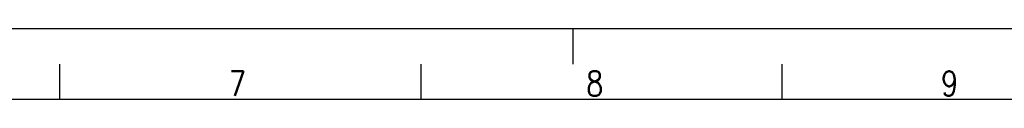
# Model space of a CAD drawing. Extents: x 0 to 594, y 0 to 420.
# Tile 16 of 17: x 324 to 463, y 410 to 420. Entities that reach past the tile are written whole.
import ezdxf

# ---------------------------------------------------------------- set-up
doc = ezdxf.new("R2010")
doc.units = 0
doc.header["$LTSCALE"] = 32.67
doc.layers.get('0').update_dxf_attribs({"linetype": 'CONTINUOUS'})
doc.styles.get("Standard").update_dxf_attribs({"font": 'SIMPLEX.SHX', "width": 0.8})

msp = doc.modelspace()

# ---------------------------------------------------------------- linework, layer by layer
at = {"color": 7}
for p, q in [((0, 420), (594, 420)), ((402, 420), (402, 415)), ((329.8, 415), (329.8, 410)), ((380.6, 415), (380.6, 410)), ((431.4, 415), (431.4, 410)), ((584, 410), (25, 410))]:
    msp.add_line(p, q, dxfattribs=at)

# ---------------------------------------------------------------- texts
at = {"color": 8, "char_height": 3.5, "width": 2.8, "attachment_point": 1}
for s, insert in [('7', (353.617, 414)), ('8', (403.87, 414)), ('9', (453.783, 414))]:
    msp.add_mtext(s, dxfattribs=dict(at, insert=insert))

doc.saveas('drawing.dxf')
